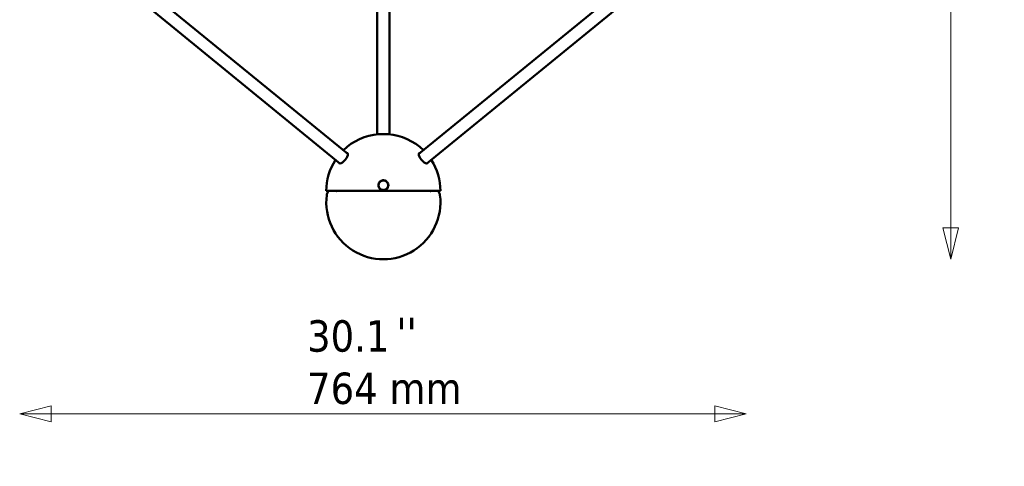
# Model space of a CAD drawing. Header units: millimetres. Extents: x 734 to 2864, y 389 to 1965.
# Tile 1 of 23: x 734 to 1770, y 389 to 859. Entities that reach past the tile are written whole.
import ezdxf

# ---------------------------------------------------------------- set-up
doc = ezdxf.new("R2010")
doc.units = ezdxf.units.MM
doc.header["$LTSCALE"] = 11
for name, color, linetype, lineweight in [('Symbol (ISO)', 7, 'Continuous', 50), ('Widoczne (ISO)', 7, 'Continuous', 50), ('Wymiar (ISO)', 7, 'Continuous', 18)]:
    doc.layers.add(name, color=color, linetype=linetype, lineweight=lineweight)
doc.styles.add('Tekst notatki (ISO)', font='tahoma.ttf')
doc.dimstyles.new('Domyślne (ISO)', dxfattribs={"dimscale": 11, "dimtxt": 3, "dimasz": 3, "dimexe": 3.175, "dimexo": 0, "dimgap": 0.762, "dimtad": 1, "dimdec": 1, "dimlfac": 0.03937, "dimrnd": 1e-08, "dimzin": 0, "dimdsep": 46, "dimtxsty": 'Tekst notatki (ISO)', "dimblk": 'Filled-1', "dimcen": 0.09, "dimdle": 10, "dimse1": 1, "dimse2": 1, "dimclrd": 256, "dimclre": 256, "dimclrt": 256, "dimadec": 0, "dimazin": 0, "dimtfac": 0.666667, "dimtmove": 0, "dimatfit": 3, "dimfxl": 1, "dimtolj": 1, "dimlwd": 15, "dimlwe": 15, "dimarcsym": 0})

# ---------------------------------------------------------------- blocks, each defined once
blk = doc.blocks.new('Filled-1')
at = {"color": 0}
for p, q in [((0, 0), (-1, 0.25)), ((-1, 0.25), (-1, -0.25)), ((-1, 0), (0, 0)), ((-1, -0.25), (0, 0))]:
    blk.add_line(p, q, dxfattribs=at)
at = {"color": 0, "flags": 128}
blk.add_lwpolyline([(-1, -0.25), (0, 0), (-1, 0.25), (-1, -0.25)], dxfattribs=at)
at = {"color": 0}
blk.add_solid([(-1, -0.25), (0, 0), (-1, 0.25), (-1, -0.25)], dxfattribs=at)
blk = doc.blocks.new('*D4')
at = {"layer": 'Defpoints', "color": 0, "transparency": 16777216}
for p in [(1116.7, 1537.7), (1713.3, 1537.7), (1116.7, 606.9)]:
    blk.add_point(p, dxfattribs=at)
at = {"layer": 'Wymiar (ISO)', "lineweight": 15, "transparency": 16777216}
blk.add_line((1713.3, 639.9), (1713.3, 1504.7), dxfattribs=at)
at = {"layer": 'Wymiar (ISO)', "lineweight": 15, "transparency": 16777216, "xscale": 33, "yscale": 33, "zscale": 33}
for p, rotation in [((1713.3, 1537.7), 90), ((1713.3, 606.9), 270)]:
    blk.add_blockref('Filled-1', p, dxfattribs=dict(at, rotation=rotation))
at = {"layer": 'Wymiar (ISO)', "lineweight": 18, "transparency": 16777216, "insert": (1614.9, 992.1), "char_height": 33, "attachment_point": 1, "rotation": 90, "style": 'Tekst notatki (ISO)'}
blk.add_mtext('\\A1;36.6\\P931 mm', dxfattribs=at)
blk = doc.blocks.new('*D5')
at = {"layer": 'Defpoints', "color": 0, "transparency": 16777216}
for p in [(1171.7, 1781.2), (1713.3, 1781.2), (1116.7, 606.9)]:
    blk.add_point(p, dxfattribs=at)
at = {"layer": 'Wymiar (ISO)', "lineweight": 15, "transparency": 16777216}
blk.add_line((1713.3, 639.9), (1713.3, 1748.2), dxfattribs=at)
at = {"layer": 'Wymiar (ISO)', "lineweight": 15, "transparency": 16777216, "xscale": 33, "yscale": 33, "zscale": 33}
for p, rotation in [((1713.3, 1781.2), 90), ((1713.3, 606.9), 270)]:
    blk.add_blockref('Filled-1', p, dxfattribs=dict(at, rotation=rotation))
at = {"layer": 'Wymiar (ISO)', "lineweight": 18, "transparency": 16777216, "insert": (1616.1, 1551), "char_height": 33, "attachment_point": 1, "rotation": 90, "style": 'Tekst notatki (ISO)'}
blk.add_mtext('\\A1;46.2\\P1174 mm', dxfattribs=at)
blk = doc.blocks.new('*D6')
at = {"layer": 'Defpoints', "color": 0, "transparency": 16777216}
for p in [(734.2, 929.2), (1498.3, 929.5), (734.2, 444.4)]:
    blk.add_point(p, dxfattribs=at)
at = {"layer": 'Wymiar (ISO)', "lineweight": 15, "transparency": 16777216}
blk.add_line((1465.3, 444.4), (767.2, 444.4), dxfattribs=at)
at = {"layer": 'Wymiar (ISO)', "lineweight": 15, "transparency": 16777216, "xscale": 33, "yscale": 33, "zscale": 33, "rotation": 180}
blk.add_blockref('Filled-1', (734.2, 444.4), dxfattribs=at)
at = {"layer": 'Wymiar (ISO)', "lineweight": 15, "transparency": 16777216, "xscale": 33, "yscale": 33, "zscale": 33}
blk.add_blockref('Filled-1', (1498.3, 444.4), dxfattribs=at)
at = {"layer": 'Wymiar (ISO)', "lineweight": 18, "transparency": 16777216, "insert": (1036.4, 542.8), "char_height": 33, "attachment_point": 1, "style": 'Tekst notatki (ISO)'}
blk.add_mtext('\\A1;30.1\\P764 mm', dxfattribs=at)

msp = doc.modelspace()

# ---------------------------------------------------------------- linework, layer by layer
at = {"layer": 'Widoczne (ISO)'}
for p, q in [((1110.17, 738.53), (1110.17, 1001.03)), ((1123.17, 738.53), (1123.17, 1001.03)), ((846.79, 890.7), (1070.98, 707.65)), ((855.01, 900.77), (1079.2, 717.72)), ((1378.33, 900.77), (1154.14, 717.72)), ((1386.55, 890.7), (1162.36, 707.65)), ((1110.17, 738.53), (1123.17, 738.53)), ((1111.41, 684.61), (1111.43, 685.11)), ((1111.66, 684.61), (1111.41, 684.61)), ((1111.67, 684.58), (1111.42, 684.56)), ((1111.46, 684.06), (1111.42, 684.56)), ((1111.43, 685.16), (1111.49, 685.66)), ((1111.68, 685.13), (1111.43, 685.16)), ((1111.68, 685.11), (1111.43, 685.11)), ((1111.71, 684.08), (1111.46, 684.06)), ((1111.71, 684.06), (1111.46, 684.01)), ((1111.56, 683.52), (1111.46, 684.01)), ((1111.74, 685.62), (1111.49, 685.66)), ((1111.5, 685.71), (1111.62, 686.19)), ((1111.75, 685.65), (1111.5, 685.71)), ((1111.8, 683.57), (1111.56, 683.52)), ((1111.81, 683.54), (1111.57, 683.47)), ((1111.71, 682.99), (1111.57, 683.47)), ((1111.86, 686.14), (1111.62, 686.19)), ((1111.63, 686.24), (1111.8, 686.71)), ((1111.87, 686.16), (1111.63, 686.24)), ((1111.66, 684.61), (1111.67, 684.86)), ((1111.67, 684.86), (1111.68, 685.11)), ((1111.69, 684.33), (1111.67, 684.58)), ((1111.68, 685.13), (1111.71, 685.38)), ((1111.71, 684.08), (1111.69, 684.33)), ((1111.71, 685.38), (1111.74, 685.62)), ((1111.76, 683.81), (1111.71, 684.06)), ((1111.75, 685.65), (1111.8, 685.89)), ((1111.8, 683.57), (1111.76, 683.81)), ((1112.03, 686.63), (1111.8, 686.71)), ((1111.8, 685.89), (1111.86, 686.14)), ((1111.88, 683.3), (1111.81, 683.54)), ((1111.82, 686.76), (1112.03, 687.21)), ((1112.04, 686.65), (1111.82, 686.76)), ((1111.87, 686.16), (1111.95, 686.39)), ((1111.95, 686.39), (1112.03, 686.63)), ((1112.26, 687.1), (1112.03, 687.21)), ((1112.04, 686.65), (1112.15, 686.88)), ((1112.06, 687.26), (1112.32, 687.68)), ((1112.27, 687.13), (1112.06, 687.26)), ((1112.15, 686.88), (1112.26, 687.1)), ((1112.27, 687.13), (1112.4, 687.34)), ((1112.53, 687.55), (1112.32, 687.68)), ((1112.34, 687.72), (1112.65, 688.12)), ((1112.54, 687.57), (1112.34, 687.72)), ((1112.4, 687.34), (1112.53, 687.55)), ((1112.54, 687.57), (1112.7, 687.77)), ((1112.85, 687.97), (1112.65, 688.12)), ((1112.68, 688.16), (1113.02, 688.52)), ((1112.86, 687.99), (1112.68, 688.16)), ((1112.7, 687.77), (1112.85, 687.97)), ((1112.86, 687.99), (1113.03, 688.17)), ((1113.21, 688.35), (1113.02, 688.52)), ((1113.03, 688.17), (1113.21, 688.35)), ((1113.06, 688.56), (1113.44, 688.88)), ((1113.22, 688.37), (1113.06, 688.56)), ((1113.22, 688.37), (1113.41, 688.53)), ((1113.41, 688.53), (1113.6, 688.69)), ((1113.6, 688.69), (1113.44, 688.88)), ((1113.48, 688.91), (1113.89, 689.2)), ((1113.62, 688.71), (1113.48, 688.91)), ((1113.62, 688.71), (1113.83, 688.85)), ((1113.83, 688.85), (1114.03, 688.99)), ((1114.03, 688.99), (1113.89, 689.2)), ((1113.93, 689.22), (1114.37, 689.46)), ((1114.05, 689), (1113.93, 689.22)), ((1114.05, 689), (1114.27, 689.12)), ((1114.27, 689.12), (1114.49, 689.24)), ((1114.49, 689.24), (1114.37, 689.46)), ((1114.42, 689.49), (1114.88, 689.68)), ((1114.51, 689.25), (1114.42, 689.49)), ((1114.51, 689.25), (1114.74, 689.35)), ((1114.74, 689.35), (1114.98, 689.45)), ((1114.98, 689.45), (1114.88, 689.68)), ((1114.93, 689.69), (1115.41, 689.84)), ((1115, 689.46), (1114.93, 689.69)), ((1115, 689.46), (1115.24, 689.53)), ((1115.24, 689.53), (1115.48, 689.6)), ((1115.48, 689.6), (1115.41, 689.84)), ((1115.45, 689.85), (1115.95, 689.94)), ((1115.5, 689.6), (1115.45, 689.85)), ((1115.5, 689.6), (1115.75, 689.65)), ((1115.75, 689.65), (1115.99, 689.7)), ((1115.99, 689.7), (1115.95, 689.94)), ((1116, 689.95), (1116.49, 689.99)), ((1116.02, 689.7), (1116, 689.95)), ((1116.02, 689.7), (1116.26, 689.72)), ((1116.26, 689.72), (1116.51, 689.74)), ((1116.51, 689.74), (1116.49, 689.99)), ((1116.54, 689.74), (1116.54, 689.99)), ((1116.54, 689.99), (1117.04, 689.98)), ((1116.54, 689.74), (1116.79, 689.73)), ((1116.79, 689.73), (1117.04, 689.73)), ((1117.04, 689.73), (1117.04, 689.98)), ((1117.06, 689.73), (1117.09, 689.98)), ((1117.06, 689.73), (1117.31, 689.7)), ((1117.09, 689.98), (1117.59, 689.91)), ((1117.31, 689.7), (1117.56, 689.66)), ((1117.56, 689.66), (1117.59, 689.91)), ((1117.58, 689.66), (1117.64, 689.9)), ((1117.58, 689.66), (1117.82, 689.6)), ((1117.64, 689.9), (1118.13, 689.79)), ((1117.82, 689.6), (1118.07, 689.54)), ((1118.07, 689.54), (1118.13, 689.79)), ((1118.09, 689.54), (1118.17, 689.77)), ((1118.09, 689.54), (1118.33, 689.45)), ((1118.17, 689.77), (1118.65, 689.61)), ((1118.33, 689.45), (1118.56, 689.37)), ((1118.56, 689.37), (1118.65, 689.61)), ((1118.58, 689.36), (1118.69, 689.59)), ((1118.58, 689.36), (1118.81, 689.25)), ((1118.69, 689.59), (1119.14, 689.37)), ((1118.81, 689.25), (1119.04, 689.15)), ((1119.04, 689.15), (1119.14, 689.37)), ((1119.06, 689.14), (1119.19, 689.35)), ((1119.06, 689.14), (1119.27, 689.01)), ((1119.19, 689.35), (1119.61, 689.09)), ((1119.27, 689.01), (1119.48, 688.88)), ((1119.48, 688.88), (1119.61, 689.09)), ((1119.5, 688.86), (1119.66, 689.06)), ((1119.5, 688.86), (1119.7, 688.71)), ((1119.66, 689.06), (1120.05, 688.76)), ((1119.7, 688.71), (1119.9, 688.56)), ((1119.9, 688.56), (1120.05, 688.76)), ((1119.92, 688.54), (1120.09, 688.72)), ((1119.92, 688.54), (1120.1, 688.37)), ((1120.09, 688.72), (1120.46, 688.38)), ((1120.1, 688.37), (1120.28, 688.2)), ((1120.28, 688.2), (1120.46, 688.38)), ((1120.3, 688.18), (1120.49, 688.35)), ((1120.3, 688.18), (1120.46, 687.99)), ((1120.46, 687.99), (1120.63, 687.8)), ((1120.49, 688.35), (1120.82, 687.97)), ((1120.63, 687.8), (1120.82, 687.97)), ((1120.64, 687.78), (1120.85, 687.93)), ((1120.64, 687.78), (1120.78, 687.58)), ((1120.78, 687.58), (1120.93, 687.37)), ((1120.85, 687.93), (1121.13, 687.51)), ((1120.93, 687.37), (1121.13, 687.51)), ((1120.94, 687.35), (1121.16, 687.47)), ((1120.94, 687.35), (1121.06, 687.13)), ((1121.06, 687.13), (1121.18, 686.91)), ((1121.16, 687.47), (1121.4, 687.03)), ((1121.18, 686.91), (1121.4, 687.03)), ((1121.19, 686.89), (1121.42, 686.99)), ((1121.19, 686.89), (1121.28, 686.66)), ((1121.28, 686.66), (1121.38, 686.43)), ((1121.38, 686.43), (1121.61, 686.53)), ((1121.39, 686.41), (1121.63, 686.48)), ((1121.39, 686.41), (1121.46, 686.17)), ((1121.42, 686.99), (1121.61, 686.53)), ((1121.46, 686.17), (1121.53, 685.93)), ((1121.53, 683.58), (1121.48, 683.34)), ((1121.53, 685.93), (1121.77, 686)), ((1121.59, 683.82), (1121.53, 683.58)), ((1121.54, 685.9), (1121.78, 685.95)), ((1121.54, 685.9), (1121.58, 685.66)), ((1121.58, 685.66), (1121.63, 685.41)), ((1121.59, 683.82), (1121.83, 683.77)), ((1121.63, 684.1), (1121.6, 683.85)), ((1121.6, 683.85), (1121.84, 683.82)), ((1121.63, 686.48), (1121.77, 686)), ((1121.63, 685.41), (1121.88, 685.46)), ((1121.63, 685.39), (1121.88, 685.41)), ((1121.63, 685.39), (1121.65, 685.14)), ((1121.66, 684.34), (1121.63, 684.1)), ((1121.65, 685.14), (1121.67, 684.89)), ((1121.67, 684.62), (1121.66, 684.37)), ((1121.66, 684.37), (1121.91, 684.36)), ((1121.66, 684.34), (1121.91, 684.31)), ((1121.67, 684.89), (1121.92, 684.91)), ((1121.67, 684.87), (1121.67, 684.62)), ((1121.67, 684.87), (1121.92, 684.86)), ((1121.83, 683.77), (1121.72, 683.28)), ((1121.78, 685.95), (1121.88, 685.46)), ((1121.91, 684.31), (1121.84, 683.82)), ((1121.88, 685.41), (1121.92, 684.91)), ((1121.92, 684.86), (1121.91, 684.36)), ((1056.67, 678.74), (1176.67, 678.74)), ((1059.06, 678.74), (1057.66, 676.04)), ((1111.95, 683.07), (1111.71, 682.99)), ((1111.96, 683.04), (1111.73, 682.95)), ((1111.92, 682.48), (1111.73, 682.95)), ((1111.95, 683.07), (1111.88, 683.3)), ((1112.15, 682.58), (1111.92, 682.48)), ((1112.16, 682.56), (1111.94, 682.44)), ((1112.18, 682), (1111.94, 682.44)), ((1112.05, 682.81), (1111.96, 683.04)), ((1112.15, 682.58), (1112.05, 682.81)), ((1112.28, 682.34), (1112.16, 682.56)), ((1112.4, 682.12), (1112.18, 682)), ((1112.41, 682.1), (1112.21, 681.96)), ((1112.49, 681.55), (1112.21, 681.96)), ((1112.4, 682.12), (1112.28, 682.34)), ((1112.56, 681.89), (1112.41, 682.1)), ((1112.7, 681.69), (1112.49, 681.55)), ((1112.71, 681.67), (1112.52, 681.51)), ((1112.85, 681.13), (1112.52, 681.51)), ((1112.7, 681.69), (1112.56, 681.89)), ((1112.87, 681.48), (1112.71, 681.67)), ((1113.04, 681.29), (1112.85, 681.13)), ((1113.04, 681.29), (1112.87, 681.48)), ((1113.05, 681.27), (1112.88, 681.09)), ((1113.25, 680.75), (1112.88, 681.09)), ((1113.24, 681.1), (1113.05, 681.27)), ((1113.42, 680.93), (1113.24, 681.1)), ((1113.42, 680.93), (1113.25, 680.75)), ((1113.44, 680.91), (1113.28, 680.72)), ((1113.68, 680.41), (1113.28, 680.72)), ((1113.63, 680.76), (1113.44, 680.91)), ((1113.83, 680.61), (1113.63, 680.76)), ((1113.83, 680.61), (1113.68, 680.41)), ((1113.85, 680.6), (1113.72, 680.38)), ((1114.15, 680.12), (1113.72, 680.38)), ((1114.07, 680.47), (1113.85, 680.6)), ((1114.28, 680.34), (1114.07, 680.47)), ((1114.28, 680.34), (1114.15, 680.12)), ((1114.3, 680.33), (1114.19, 680.1)), ((1114.65, 679.89), (1114.19, 680.1)), ((1114.53, 680.22), (1114.3, 680.33)), ((1114.75, 680.11), (1114.53, 680.22)), ((1114.75, 680.11), (1114.65, 679.89)), ((1114.78, 680.1), (1114.69, 679.87)), ((1115.16, 679.7), (1114.69, 679.87)), ((1115.01, 680.02), (1114.78, 680.1)), ((1115.25, 679.94), (1115.01, 680.02)), ((1115.25, 679.94), (1115.16, 679.7)), ((1115.27, 679.93), (1115.21, 679.69)), ((1115.7, 679.57), (1115.21, 679.69)), ((1115.51, 679.87), (1115.27, 679.93)), ((1115.76, 679.81), (1115.51, 679.87)), ((1115.76, 679.81), (1115.7, 679.57)), ((1115.78, 679.81), (1115.75, 679.56)), ((1116.24, 679.5), (1115.75, 679.56)), ((1116.03, 679.78), (1115.78, 679.81)), ((1116.28, 679.75), (1116.03, 679.78)), ((1116.28, 679.75), (1116.24, 679.5)), ((1116.3, 679.74), (1116.29, 679.49)), ((1116.79, 679.48), (1116.29, 679.49)), ((1116.55, 679.74), (1116.3, 679.74)), ((1116.8, 679.73), (1116.55, 679.74)), ((1116.8, 679.73), (1116.79, 679.48)), ((1117.07, 679.75), (1116.82, 679.73)), ((1116.82, 679.73), (1116.84, 679.48)), ((1117.34, 679.52), (1116.84, 679.48)), ((1117.32, 679.77), (1117.07, 679.75)), ((1117.32, 679.77), (1117.34, 679.52)), ((1117.59, 679.82), (1117.35, 679.78)), ((1117.35, 679.78), (1117.39, 679.53)), ((1117.88, 679.62), (1117.39, 679.53)), ((1117.84, 679.87), (1117.59, 679.82)), ((1117.84, 679.87), (1117.88, 679.62)), ((1118.1, 679.95), (1117.86, 679.87)), ((1117.86, 679.87), (1117.93, 679.63)), ((1118.41, 679.78), (1117.93, 679.63)), ((1118.34, 680.02), (1118.1, 679.95)), ((1118.34, 680.02), (1118.41, 679.78)), ((1118.59, 680.12), (1118.36, 680.03)), ((1118.36, 680.03), (1118.46, 679.79)), ((1118.92, 679.99), (1118.46, 679.79)), ((1118.82, 680.22), (1118.59, 680.12)), ((1118.82, 680.22), (1118.92, 679.99)), ((1119.07, 680.35), (1118.85, 680.23)), ((1118.85, 680.23), (1118.97, 680.01)), ((1119.4, 680.25), (1118.97, 680.01)), ((1119.28, 680.47), (1119.07, 680.35)), ((1119.28, 680.47), (1119.4, 680.25)), ((1119.51, 680.62), (1119.31, 680.48)), ((1119.31, 680.48), (1119.45, 680.27)), ((1119.86, 680.56), (1119.45, 680.27)), ((1119.72, 680.76), (1119.51, 680.62)), ((1119.72, 680.76), (1119.86, 680.56)), ((1119.93, 680.94), (1119.74, 680.78)), ((1119.74, 680.78), (1119.9, 680.59)), ((1120.28, 680.92), (1119.9, 680.59)), ((1120.12, 681.1), (1119.93, 680.94)), ((1120.12, 681.1), (1120.28, 680.92)), ((1120.3, 681.3), (1120.13, 681.12)), ((1120.13, 681.12), (1120.31, 680.95)), ((1120.48, 681.48), (1120.3, 681.3)), ((1120.66, 681.31), (1120.31, 680.95)), ((1120.48, 681.48), (1120.66, 681.31)), ((1120.64, 681.7), (1120.49, 681.5)), ((1120.49, 681.5), (1120.69, 681.35)), ((1120.79, 681.9), (1120.64, 681.7)), ((1120.99, 681.75), (1120.69, 681.35)), ((1120.79, 681.9), (1120.99, 681.75)), ((1120.94, 682.13), (1120.81, 681.92)), ((1120.81, 681.92), (1121.02, 681.79)), ((1121.07, 682.35), (1120.94, 682.13)), ((1121.28, 682.22), (1121.02, 681.79)), ((1121.07, 682.35), (1121.28, 682.22)), ((1121.19, 682.59), (1121.08, 682.37)), ((1121.08, 682.37), (1121.31, 682.26)), ((1121.29, 682.82), (1121.19, 682.59)), ((1121.29, 682.82), (1121.52, 682.71)), ((1121.39, 683.08), (1121.3, 682.84)), ((1121.3, 682.84), (1121.54, 682.76)), ((1121.52, 682.71), (1121.31, 682.26)), ((1121.47, 683.31), (1121.39, 683.08)), ((1121.47, 683.31), (1121.71, 683.23)), ((1121.48, 683.34), (1121.72, 683.28)), ((1121.71, 683.23), (1121.54, 682.76)), ((1174.27, 678.74), (1175.68, 676.04))]:
    msp.add_line(p, q, dxfattribs=at)
for centre, radius, start, end in [((1116.67, 678.74), 60, 94.78019, 134.54923), ((1116.67, 678.74), 60, 45.45077, 85.21981), ((1116.67, 678.74), 60, 146.98773, 180), ((1116.67, 678.74), 60, 0, 33.01227), ((1116.67, 684.74), 5, 172.63785, 178.63785), ((1116.67, 684.74), 5, 178.63785, 184.63785), ((1116.67, 684.74), 5, 184.63785, 190.63785), ((1116.67, 684.74), 5, 166.63785, 172.63785), ((1116.67, 684.74), 5, 190.63785, 196.63785), ((1116.67, 684.74), 5, 160.63785, 166.63785), ((1116.67, 684.74), 5, 154.63785, 160.63785), ((1116.67, 684.74), 5, 148.63785, 154.63785), ((1116.67, 684.74), 5, 142.63785, 148.63785), ((1116.67, 684.74), 5, 136.63785, 142.63785), ((1116.67, 684.74), 5, 130.63785, 136.63785), ((1116.67, 684.74), 5, 124.63785, 130.63785), ((1116.67, 684.74), 5, 118.63785, 124.63785), ((1116.67, 684.74), 5, 112.63785, 118.63785), ((1116.67, 684.74), 5, 106.63785, 112.63785), ((1116.67, 684.74), 5, 100.63785, 106.63785), ((1116.67, 684.74), 5, 94.63785, 100.63785), ((1116.67, 684.74), 5, 88.63785, 94.63785), ((1116.67, 684.74), 5, 82.63785, 88.63785), ((1116.67, 684.74), 5, 76.63785, 82.63785), ((1116.67, 684.74), 5, 70.63785, 76.63785), ((1116.67, 684.74), 5, 64.63785, 70.63785), ((1116.67, 684.74), 5, 58.63785, 64.63785), ((1116.67, 684.74), 5, 52.63785, 58.63785), ((1116.67, 684.74), 5, 46.63785, 52.63785), ((1116.67, 684.74), 5, 40.63785, 46.63785), ((1116.67, 684.74), 5, 34.63785, 40.63785), ((1116.67, 684.74), 5, 28.63785, 34.63785), ((1116.67, 684.74), 5, 22.63785, 28.63785), ((1116.67, 684.74), 5, 16.63785, 22.63785), ((1116.67, 684.74), 5, 340.63785, 346.63785), ((1116.67, 684.74), 5, 10.63785, 16.63785), ((1116.67, 684.74), 5, 346.63785, 352.63785), ((1116.67, 684.74), 5, 4.63785, 10.63785), ((1116.67, 684.74), 5, 352.63785, 358.63785), ((1116.67, 684.74), 5, 358.63785, 4.63785), ((1116.67, 666.91), 60, 172.87588, 7.12412), ((1062.09, 673.73), 5, 152.50569, 172.87588), ((1116.67, 684.74), 5, 196.63785, 202.63785), ((1116.67, 684.74), 5, 202.63785, 208.63785), ((1116.67, 684.74), 5, 208.63785, 214.63785), ((1116.67, 684.74), 5, 214.63785, 220.63785), ((1116.67, 684.74), 5, 220.63785, 226.63785), ((1116.67, 684.74), 5, 226.63785, 232.63785), ((1116.67, 684.74), 5, 232.63785, 238.63785), ((1116.67, 684.74), 5, 238.63785, 244.63785), ((1116.67, 684.74), 5, 244.63785, 250.63785), ((1116.67, 684.74), 5, 250.63785, 256.63785), ((1116.67, 684.74), 5, 256.63785, 262.63785), ((1116.67, 684.74), 5, 262.63785, 268.63785), ((1116.67, 684.74), 5, 268.63785, 274.63785), ((1116.67, 684.74), 5, 274.63785, 280.63785), ((1116.67, 684.74), 5, 280.63785, 286.63785), ((1116.67, 684.74), 5, 286.63785, 292.63785), ((1116.67, 684.74), 5, 292.63785, 298.63785), ((1116.67, 684.74), 5, 298.63785, 304.63785), ((1116.67, 684.74), 5, 304.63785, 310.63785), ((1116.67, 684.74), 5, 310.63785, 316.63785), ((1116.67, 684.74), 5, 316.63785, 322.63785), ((1116.67, 684.74), 5, 322.63785, 328.63785), ((1116.67, 684.74), 5, 328.63785, 334.63785), ((1116.67, 684.74), 5, 334.63785, 340.63785), ((1171.24, 673.73), 5, 7.12412, 27.49431)]:
    msp.add_arc(centre, radius, start, end, dxfattribs=at)
for centre, major_axis in [((1074.51, 713.16), (4.27, 5.23)), ((1158.83, 713.16), (4.27, -5.23))]:
    msp.add_ellipse(centre, major_axis=major_axis, ratio=0.4082483, start_param=2.86858, end_param=6.5561979, dxfattribs=at)
for points, knots in [([(1067.68, 678.74), (1067.53, 678.63), (1067.38, 678.55), (1067.12, 678.44), (1067, 678.41), (1066.91, 678.41), (1066.9, 678.41), (1066.9, 678.41)], [0.31891907, 0.31891907, 0.31891907, 0.31891907, 0.39938993, 0.39938993, 0.48765017, 0.48765017, 0.49923741, 0.49923741, 0.49923741, 0.49923741]), ([(1067.01, 678.74), (1067.01, 678.71), (1067.02, 678.68), (1067.05, 678.55), (1067.09, 678.49), (1067.12, 678.45), (1067.12, 678.45), (1067.13, 678.45)], [0.30958397, 0.30958397, 0.30958397, 0.30958397, 0.33188394, 0.33188394, 0.42842404, 0.42842404, 0.43750237, 0.43750237, 0.43750237, 0.43750237]), ([(1166.44, 678.41), (1166.37, 678.41), (1166.26, 678.43), (1165.99, 678.53), (1165.84, 678.61), (1165.67, 678.73), (1165.66, 678.73), (1165.66, 678.74)], [0.49923771, 0.49923771, 0.49923771, 0.49923771, 0.58956621, 0.58956621, 0.67658757, 0.67658757, 0.67956942, 0.67956942, 0.67956942, 0.67956942]), ([(1166.21, 678.45), (1166.24, 678.47), (1166.27, 678.51), (1166.31, 678.64), (1166.32, 678.68), (1166.33, 678.74)], [0.6677265, 0.6677265, 0.6677265, 0.6677265, 0.75709178, 0.75709178, 0.79666576, 0.79666576, 0.79666576, 0.79666576])]:
    msp.add_open_spline(points, degree=3, knots=knots, dxfattribs=at)

# ---------------------------------------------------------------- texts
at = {"layer": 'Symbol (ISO)', "insert": (1130.37, 545.62), "char_height": 33, "attachment_point": 1, "style": 'Tekst notatki (ISO)'}
msp.add_mtext("\\fTahoma|b0|i0;''", dxfattribs=at)

# ---------------------------------------------------------------- dimensions: what is measured, and where the dimension line sits
at = {"layer": 'Wymiar (ISO)', "lineweight": 18}
for base, p1, p2, angle, text, picture, middle in [((1713.33, 1781.19), (1116.67, 606.91), (1171.67, 1781.19), 90, '<>\\P1174 mm', '*D5', (1713.33, 1641.8)), ((1713.33, 1537.69), (1116.67, 606.91), (1116.67, 1537.69), 90, '<>\\P931 mm', '*D4', (1713.33, 1072.3)), ((734.23, 444.4), (1498.3, 929.51), (734.23, 929.18), 180, '<>\\P764 mm', '*D6', (1116.26, 444.4))]:
    dim = msp.add_linear_dim(base=base, p1=p1, p2=p2, angle=angle, text=text, dimstyle='Domyślne (ISO)', override={"dimgap": 0.762, "dimdec": 1, "dimlfac": 0.03937, "dimpost": '\\X', "dimse1": 1, "dimse2": 1, "dimtol": 0, "dimlim": 0, "dimtp": 0, "dimtm": 0, "dimtdec": 2, "dimtofl": 0, "dimatfit": 1, "dimtvp": -0.25}, dxfattribs=at)
    dim.commit()
    dim.dimension.update_dxf_attribs({"geometry": picture, "text_midpoint": middle, "dimtype": 160})

doc.saveas('drawing.dxf')
